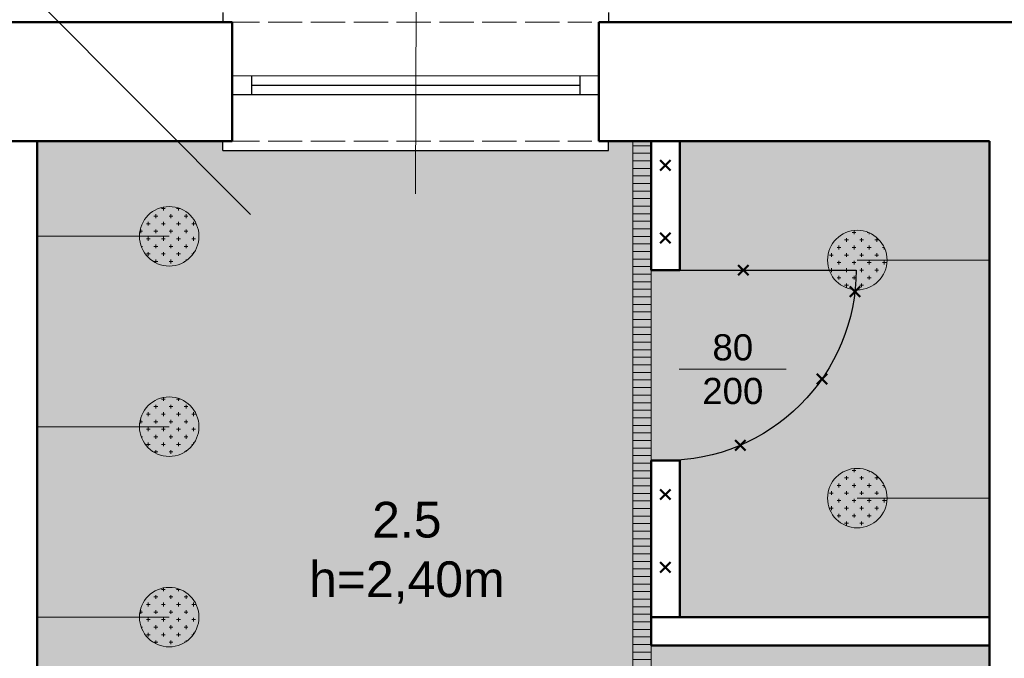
# Model space of a CAD drawing. Header units: metres. Extents: x 158874 to 185002, y -166493 to -154354.
# Tile 85 of 95: x 182943 to 183356, y -158233 to -157965. Entities that reach past the tile are written whole.
import ezdxf
from ezdxf import colors
from ezdxf.entities.mleader import LeaderData, LeaderLine
from ezdxf.math import Vec2, Vec3

# ---------------------------------------------------------------- set-up
doc = ezdxf.new("R2010")
doc.units = ezdxf.units.M
doc.linetypes.add('ACAD_ISO02W100', pattern=[15, 12, -3])
for name, color, linetype, lineweight in [('2 (średnia)', 1, 'Continuous', 25), ('3 (cienka przerywana)', 252, 'ACAD_ISO02W100', 13), ('3 (cienka)', 252, 'Continuous', 9), ('gruba50', 7, 'Continuous', 50), ('Wymiarowanie', 1, 'Continuous', 9), ('wymiarowanie9', 1, 'Continuous', 9)]:
    doc.layers.add(name, color=color, linetype=linetype, lineweight=lineweight)
doc.styles.add('Opisowy', font='arial.ttf')
doc.styles.get("Standard").update_dxf_attribs({"font": 'arial.ttf'})

# ---------------------------------------------------------------- blocks, each defined once
blk = doc.blocks.new('*U357')
at = {"color": 0, "linetype": 'ByBlock', "ltscale": 10}
blk.add_lwpolyline([(0, 0), (0, -1000, -0.414214), (-1000, 0)], format="xyb", dxfattribs=at)

msp = doc.modelspace()

# ---------------------------------------------------------------- hatches: boundary and pattern name
at = {"layer": 'wymiarowanie9', "ltscale": 0.2, "true_color": 0x93278f, "transparency": 33554508}
h = msp.add_hatch(color=217, dxfattribs=at)
h.dxf.hatch_style = 1
h.paths.add_polyline_path([(183350.22, -158227.75), (183208.22, -158227.75), (183208.22, -158149.99), (183220.22, -158149.99), (183220.22, -158215.75), (183350.22, -158215.75), (183350.22, -158015.75), (183220.22, -158015.75), (183220.22, -158069.99), (183208.22, -158069.99), (183208.22, -158015.75), (183190.22, -158015.75), (183190.22, -158019.75), (183028.22, -158019.75), (183028.22, -158015.75), (182950.22, -158015.75), (182950.22, -158415.75), (183350.22, -158415.75), (183350.22, -158367.08), (183362.72, -158367.08, 0.039243), (183375.22, -158366.1), (183375.22, -158287.08), (183362.72, -158287.08), (183350.22, -158287.08)])
at = {"layer": 'wymiarowanie9', "ltscale": 0.2}
h = msp.add_hatch(dxfattribs=at)
h.set_pattern_fill('ANSI31', color=256, angle=135)
h.set_pattern_definition([(180, (3483.089, 710.0645), (-2e-16, -3.175), [])])
h.paths.add_polyline_path([(183208.22, -158015.75), (183200.42, -158015.75), (183200.42, -158415.75), (183208.22, -158415.75)])
h = msp.add_hatch(dxfattribs=at)
h.set_pattern_fill('CROSS', color=256, scale=0.5)
h.set_pattern_definition([(0, (3449.8983, 636.025), (3.175, 3.175), [1.5875, -4.7625]), (90, (3450.692, 635.2313), (-3.175, 3.175), [1.5875, -4.7625])])
h.paths.add_polyline_path([(183018.22, -158055.75, 1), (182993.22, -158055.75, 1)])
h = msp.add_hatch(dxfattribs=at)
h.set_pattern_fill('CROSS', color=256, scale=0.5)
h.set_pattern_definition([(0, (3549.4695, 626.025), (3.175, 3.175), [1.5875, -4.7625]), (90, (3550.2633, 625.2313), (-3.175, 3.175), [1.5875, -4.7625])])
h.paths.add_polyline_path([(183307.22, -158065.75, 1), (183282.22, -158065.75, 1)])
h = msp.add_hatch(dxfattribs=at)
h.set_pattern_fill('CROSS', color=256, scale=0.5)
h.set_pattern_definition([(0, (3449.8983, 556.025), (3.175, 3.175), [1.5875, -4.7625]), (90, (3450.692, 555.2313), (-3.175, 3.175), [1.5875, -4.7625])])
h.paths.add_polyline_path([(183018.22, -158135.75, 1), (182993.22, -158135.75, 1)])
h = msp.add_hatch(dxfattribs=at)
h.set_pattern_fill('CROSS', color=256, scale=0.5)
h.set_pattern_definition([(0, (3549.4695, 526.025), (3.175, 3.175), [1.5875, -4.7625]), (90, (3550.2633, 525.2313), (-3.175, 3.175), [1.5875, -4.7625])])
h.paths.add_polyline_path([(183307.22, -158165.75, 1), (183282.22, -158165.75, 1)])
h = msp.add_hatch(dxfattribs=at)
h.set_pattern_fill('CROSS', color=256, scale=0.5)
h.set_pattern_definition([(0, (3449.8983, 476.025), (3.175, 3.175), [1.5875, -4.7625]), (90, (3450.692, 475.2313), (-3.175, 3.175), [1.5875, -4.7625])])
h.paths.add_polyline_path([(183018.22, -158215.75, 1), (182993.22, -158215.75, 1)])

# ---------------------------------------------------------------- linework, layer by layer
at = {"layer": '2 (średnia)', "color": 0}
for p, q in [((183028.22, -157961.75), (183028.22, -157965.75)), ((183190.22, -157961.75), (183190.22, -157965.75)), ((183032.22, -157988.2), (183186.22, -157988.31)), ((183040.22, -157988.2), (183040.22, -157996.2)), ((183178.22, -157988.31), (183178.22, -157996.21)), ((183040.22, -157992.2), (183178.22, -157992.21)), ((183032.22, -157996.21), (183186.22, -157996.21)), ((183028.22, -158019.75), (183028.22, -158015.75)), ((183190.22, -158019.75), (183190.22, -158015.75)), ((183028.22, -158019.75), (183190.22, -158019.75))]:
    msp.add_line(p, q, dxfattribs=at)
at = {"layer": '3 (cienka przerywana)', "color": 0, "ltscale": 1.2}
for p, q in [((183029.22, -157965.75), (183183.22, -157965.75)), ((183029.22, -158015.75), (183183.22, -158015.75))]:
    msp.add_line(p, q, dxfattribs=at)
at = {"layer": '3 (cienka)', "color": 0}
for p, q in [((183109.57, -157922.75), (183109.16, -158037.92)), ((183264.92, -158111.65), (183219.96, -158111.65))]:
    msp.add_line(p, q, dxfattribs=at)
at = {"layer": 'gruba50', "color": 0, "ltscale": 0.2}
for p, q in [((182720.22, -157965.75), (183032.22, -157965.75)), ((183032.22, -158015.75), (183032.22, -157965.75)), ((183186.22, -157965.75), (183530.02, -157965.75)), ((183186.22, -158015.75), (183186.22, -157965.75)), ((182770.22, -158015.75), (183032.22, -158015.75)), ((182950.22, -158015.75), (182950.22, -158415.75)), ((183186.22, -158015.75), (183350.22, -158015.75)), ((183208.22, -158015.75), (183208.22, -158069.99)), ((183220.22, -158015.75), (183220.22, -158069.99)), ((183350.22, -158015.75), (183350.22, -158287.08)), ((183208.22, -158069.99), (183220.22, -158069.99)), ((183208.22, -158149.99), (183208.22, -158227.75)), ((183208.22, -158149.99), (183220.22, -158149.99)), ((183220.22, -158149.99), (183220.22, -158215.75)), ((183208.22, -158215.75), (183350.22, -158215.75)), ((183208.22, -158227.75), (183350.22, -158227.75))]:
    msp.add_line(p, q, dxfattribs=at)
at = {"layer": 'gruba50', "color": 1, "ltscale": 0.2}
for p, q in [((183211.92, -158028.07), (183216.25, -158023.74)), ((183211.92, -158023.74), (183216.25, -158028.07)), ((183211.92, -158058.71), (183216.25, -158054.37)), ((183211.92, -158054.37), (183216.25, -158058.71)), ((183244.68, -158072.15), (183249.01, -158067.82)), ((183244.68, -158067.82), (183249.01, -158072.15)), ((183291.55, -158081.17), (183295.88, -158076.84)), ((183291.55, -158076.84), (183295.88, -158081.17)), ((183277.68, -158117.9), (183282.02, -158113.57)), ((183277.68, -158113.57), (183282.02, -158117.9)), ((183243.41, -158145.75), (183247.75, -158141.42)), ((183243.41, -158141.42), (183247.75, -158145.75)), ((183211.92, -158166.41), (183216.25, -158162.08)), ((183211.92, -158162.08), (183216.25, -158166.41)), ((183211.92, -158197.04), (183216.25, -158192.71)), ((183211.92, -158192.71), (183216.25, -158197.04))]:
    msp.add_line(p, q, dxfattribs=at)
at = {"layer": 'wymiarowanie9', "color": 1, "ltscale": 0.2}
for p, q in [((183200.42, -158015.75), (183200.42, -158415.75)), ((183005.72, -158055.75), (182950.22, -158055.75)), ((183294.72, -158065.75), (183350.22, -158065.75)), ((183208.22, -158069.99), (183208.22, -158415.75)), ((183005.72, -158135.75), (182950.22, -158135.75)), ((183294.72, -158165.75), (183350.22, -158165.75)), ((183005.72, -158215.75), (182950.22, -158215.75))]:
    msp.add_line(p, q, dxfattribs=at)
for centre in [(183005.72, -158055.75), (183294.72, -158065.75), (183005.72, -158135.75), (183294.72, -158165.75), (183005.72, -158215.75)]:
    msp.add_circle(centre, 12.5, dxfattribs=at)

# ---------------------------------------------------------------- block references
at = {"layer": '2 (średnia)', "color": 0, "xscale": 0.08, "yscale": 0.08, "zscale": 0.08, "rotation": 90}
msp.add_blockref('*U357', (183214.22, -158069.99), dxfattribs=at)

# ---------------------------------------------------------------- texts
at = {"layer": '3 (cienka)', "color": 0, "insert": (183242.44, -158111.65), "char_height": 11, "attachment_point": 5}
msp.add_mtext_dynamic_manual_height_columns('\\pxqc;80\\P200', width=30.4029, gutter_width=12.5, heights=[0], dxfattribs=at)
at = {"layer": 'Wymiarowanie', "color": 0, "insert": (183065.62, -158167.32), "char_height": 15, "attachment_point": 1, "style": 'Opisowy'}
msp.add_mtext_dynamic_manual_height_columns('\\A1;\\pxqc;2.5\\Ph=2,40m', width=79.8241, gutter_width=20, heights=[0], dxfattribs=at)

# ---------------------------------------------------------------- leaders
at = {"layer": 'wymiarowanie9', "color": 217, "ltscale": 0.2, "true_color": 0x93278f}
ml = msp.add_multileader_mtext('Standard', dxfattribs=at)
ml.set_content('\\A1;remont pom. 2.5\\P- wymiana płytek podłogowych z wykonaniem uszczelnienia \\Pfolią w płynie z wywinięciem na ściany min. 20cm\\P- wymiana płytek ściennych\\P- malowanie sufitów farbą lateksową\\P- wymiana deszczownic wraz z bateriami\\P- wymiana umywalki wraz z baterią + dołożenie  1szt.\\P- demontaż miski ustępowej oraz zbiornika elektrycznego na CWU\\P- wymiana wpustów podłogowych na liniowe\\P- wymiana drzwi na nowe wyposażone w otwory nawietrzające min. 220cm{\\H0.7x;\\S2^ ;}\\P- wymiana włącznika świateł + oświetlenia 3szt.\\P- wymiana wewnętrznych maskujących kratek wentylacyjnych\\P- wymiana wieszaków', color=(147, 39, 143))
ml.set_leader_properties()
ml.build(insert=Vec2(0, 0))
ml.multileader.update_dxf_attribs({"arrow_head_size": 12})
ctx = ml.context
ctx.base_point, ctx.char_height, ctx.arrow_head_size, ctx.plane_origin = Vec3(182000.43, -157718.44), 15, 12, Vec3(182586.6, -157666.75)
ctx.text_align_type = 2
notes = []
notes.append((ctx, [(1, (1, 1, 0), (182712.86, -157718.44), (-1, 0), 8, [(0, [(183048.38, -158055.11)], 0, [])])]))
ctx.mtext.insert, ctx.mtext.alignment, ctx.mtext.flow_direction = Vec3(182702.86, -157708.73), 3, 5
at = {"layer": 'wymiarowanie9', "color": 1, "ltscale": 0.2}
ml = msp.add_multileader_mtext('Standard', dxfattribs=at)
ml.set_content('rura spiro %%C150 ocieplona \\Pwełną mineralną gr. 5cm po obwodzie', color=1)
ml.set_leader_properties()
ml.build(insert=Vec2(0, 0))
ml.multileader.update_dxf_attribs({"arrow_head_size": 12})
ctx = ml.context
ctx.base_point, ctx.char_height, ctx.arrow_head_size, ctx.plane_origin = Vec3(183040.22, -157845.59), 15, 12, Vec3(183061.65, -157940.83)
ctx.text_align_type = 2
notes.append((ctx, [(1, (1, 1, 0), (183403.06, -157845.59), (-1, 0), 8, [(0, [(183476.55, -157994.08)], 0, [])])]))
ctx.mtext.insert, ctx.mtext.alignment, ctx.mtext.flow_direction = Vec3(183393.06, -157835.89), 3, 5
for ctx, leaders in notes:
    for number, flags, end, landing, length, lines in leaders:
        leader = LeaderData()
        leader.index, (leader.has_last_leader_line, leader.has_dogleg_vector, leader.attachment_direction) = number, flags
        leader.last_leader_point, leader.dogleg_vector, leader.dogleg_length = Vec3(end), Vec3(landing), length
        for number, points, colour, breaks in lines:
            line = LeaderLine()
            line.index, line.vertices, line.color, line.breaks = number, Vec3.list(points), colors.encode_raw_color(colour), breaks
            leader.lines.append(line)
        ctx.leaders.append(leader)

doc.saveas('drawing.dxf')
